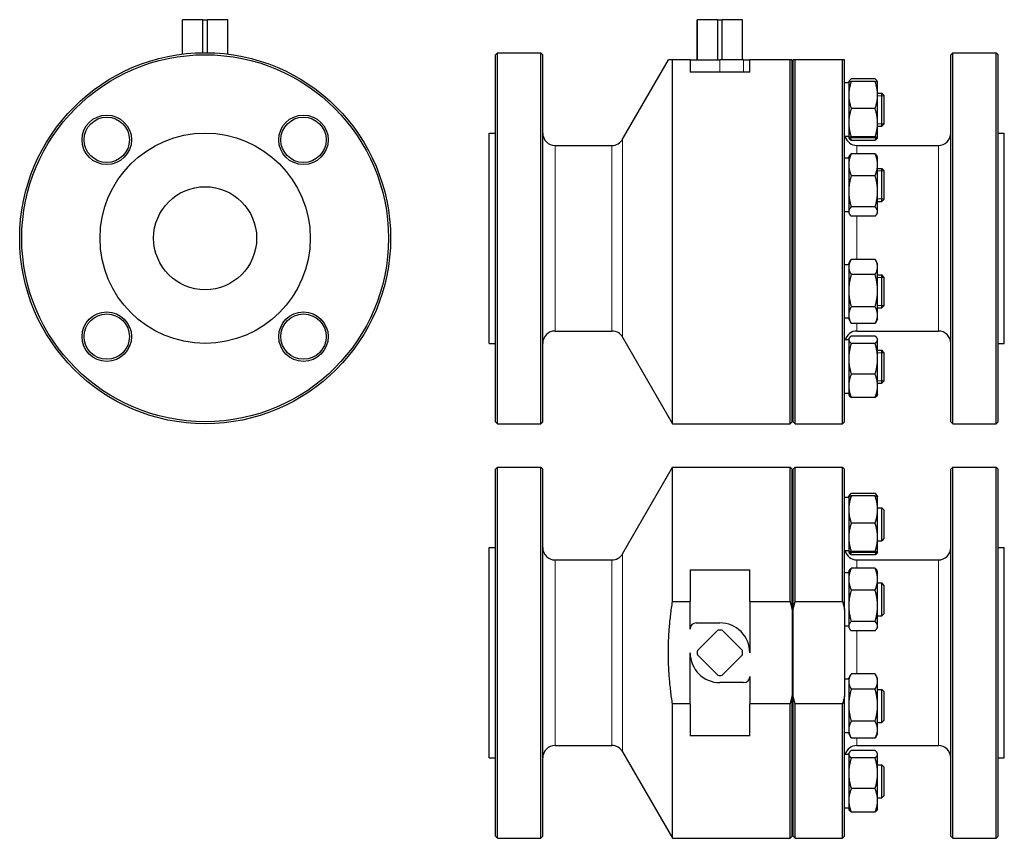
# Model space of a CAD drawing. Header units: millimetres. Extents: x 71 to 549, y 11 to 408.
import ezdxf

# ---------------------------------------------------------------- set-up
doc = ezdxf.new("R2010")
doc.units = ezdxf.units.MM
doc.layers.add('Widoczne (ISO)', color=7, linetype='Continuous', lineweight=25)
doc.layers.add('Widoczne wąskie (ISO)', color=7, linetype='Continuous', lineweight=20)

msp = doc.modelspace()

# ---------------------------------------------------------------- linework, layer by layer
at = {"layer": 'Widoczne (ISO)'}
for p, q in [((150.19, 408.42), (150.25, 408.42)), ((150.19, 391.74), (150.19, 408.42)), ((150.25, 391.75), (150.25, 408.42)), ((160.12, 408.42), (150.25, 408.42)), ((160.12, 392.41), (160.12, 408.42)), ((160.12, 408.42), (162.27, 408.42)), ((162.27, 392.41), (162.27, 408.42)), ((172.14, 408.42), (162.27, 408.42)), ((172.14, 408.42), (172.19, 408.42)), ((172.14, 391.75), (172.14, 408.42)), ((172.19, 391.74), (172.19, 408.42)), ((400.03, 408.42), (400.09, 408.42)), ((400.03, 388.92), (400.03, 408.42)), ((400.09, 388.92), (400.09, 408.42)), ((409.96, 408.42), (400.09, 408.42)), ((409.96, 388.92), (409.96, 408.42)), ((409.96, 408.42), (412.11, 408.42)), ((412.11, 388.92), (412.11, 408.42)), ((421.98, 408.42), (412.11, 408.42)), ((421.98, 388.92), (421.98, 408.42)), ((421.98, 408.42), (422.03, 408.42)), ((422.03, 388.92), (422.03, 408.42)), ((302.03, 391.42), (303.03, 392.42)), ((303.03, 212.42), (303.03, 392.42)), ((303.03, 392.42), (324.03, 392.42)), ((324.03, 212.42), (324.03, 392.42)), ((325.03, 391.42), (324.03, 392.42)), ((523.03, 391.42), (524.03, 392.42)), ((524.03, 212.42), (524.03, 392.42)), ((524.03, 392.42), (545.03, 392.42)), ((545.03, 212.42), (545.03, 392.42)), ((546.03, 391.42), (545.03, 392.42)), ((302.03, 213.42), (302.03, 391.42)), ((325.03, 213.42), (325.03, 391.42)), ((363.79, 350.42), (386.01, 388.92)), ((396.53, 388.92), (388.03, 388.92)), ((388.03, 212.42), (388.03, 388.92)), ((396.53, 388.92), (411.03, 388.92)), ((396.53, 388.92), (396.53, 382.92)), ((422.53, 388.92), (411.03, 388.92)), ((422.53, 388.92), (425.53, 388.92)), ((445.03, 388.92), (425.53, 388.92)), ((425.53, 382.92), (425.53, 388.92)), ((445.03, 212.42), (445.03, 388.92)), ((446.03, 213.42), (446.03, 388.92)), ((446.53, 213.42), (446.53, 388.92)), ((470.53, 388.92), (447.53, 388.92)), ((447.53, 212.42), (447.53, 388.92)), ((470.53, 212.42), (470.53, 388.92)), ((471.53, 213.42), (471.53, 388.92)), ((523.03, 213.42), (523.03, 391.42)), ((546.03, 213.42), (546.03, 391.42)), ((425.53, 382.92), (396.53, 382.92)), ((473.53, 377.78), (471.53, 377.78)), ((473.53, 378.28), (473.54, 378.29)), ((473.53, 378.28), (473.53, 371.89)), ((473.54, 378.29), (473.75, 378.65)), ((486.33, 379.7), (474.74, 379.7)), ((486.33, 378.52), (474.74, 378.52)), ((487.53, 378.29), (487.32, 378.65)), ((487.53, 378.28), (487.53, 378.29)), ((487.53, 371.89), (487.53, 378.28)), ((487.53, 372.78), (489.53, 372.78)), ((489.53, 356.78), (489.53, 372.78)), ((490.53, 371.78), (489.53, 372.78)), ((473.53, 371.89), (473.53, 358.4)), ((487.53, 358.4), (487.53, 371.89)), ((490.53, 371.78), (490.53, 357.78)), ((486.33, 365.27), (474.74, 365.27)), ((473.53, 358.4), (473.53, 351.29)), ((487.53, 351.29), (487.53, 358.4)), ((446.03, 357.42), (446.53, 357.42)), ((487.53, 356.78), (489.53, 356.78)), ((490.53, 357.78), (489.53, 356.78)), ((299.03, 251.42), (299.03, 353.42)), ((299.03, 353.42), (302.03, 353.42)), ((473.53, 351.78), (471.53, 351.78)), ((473.53, 351.29), (473.53, 351.28)), ((473.53, 351.28), (473.54, 351.27)), ((473.54, 351.27), (473.75, 350.91)), ((486.33, 351.53), (474.74, 351.53)), ((486.33, 351.04), (474.74, 351.04)), ((486.33, 349.86), (474.74, 349.86)), ((487.53, 351.27), (487.32, 350.91)), ((487.53, 351.28), (487.53, 351.29)), ((487.53, 351.28), (487.53, 351.27)), ((546.03, 353.42), (549.03, 353.42)), ((549.03, 251.42), (549.03, 353.42)), ((331.03, 347.42), (358.59, 347.42)), ((477.53, 347.42), (517.03, 347.42)), ((473.53, 341.25), (471.53, 341.25)), ((473.53, 341.75), (473.88, 342.35)), ((473.53, 341.75), (473.53, 338.09)), ((486.33, 343.43), (474.74, 343.43)), ((487.53, 341.75), (487.19, 342.35)), ((487.53, 338.09), (487.53, 341.75)), ((473.53, 338.09), (473.53, 325.17)), ((487.53, 325.17), (487.53, 338.09)), ((487.53, 336.25), (489.53, 336.25)), ((489.53, 320.25), (489.53, 336.25)), ((490.53, 335.25), (489.53, 336.25)), ((490.53, 335.25), (490.53, 321.25)), ((486.33, 332.75), (474.74, 332.75)), ((473.53, 325.17), (473.53, 315.32)), ((487.53, 315.32), (487.53, 325.17)), ((487.53, 320.25), (489.53, 320.25)), ((490.53, 321.25), (489.53, 320.25)), ((486.33, 317.58), (474.74, 317.58)), ((473.53, 315.25), (471.53, 315.25)), ((473.53, 315.32), (473.53, 314.75)), ((473.53, 314.75), (473.88, 314.15)), ((486.33, 313.07), (474.74, 313.07)), ((487.53, 314.75), (487.19, 314.15)), ((487.53, 314.75), (487.53, 315.32)), ((473.53, 290.09), (474.58, 291.9)), ((486.33, 292.17), (474.74, 292.17)), ((487.53, 290.09), (486.48, 291.9)), ((473.53, 289.59), (471.53, 289.59)), ((473.53, 290.09), (473.53, 288.48)), ((473.53, 288.48), (473.53, 277.01)), ((487.53, 288.48), (487.53, 290.09)), ((487.53, 277.01), (487.53, 288.48)), ((486.33, 284.8), (474.74, 284.8)), ((487.53, 284.59), (489.53, 284.59)), ((489.53, 268.59), (489.53, 284.59)), ((490.53, 283.59), (489.53, 284.59)), ((490.53, 283.59), (490.53, 269.59)), ((473.53, 277.01), (473.53, 265.11)), ((487.53, 265.11), (487.53, 277.01)), ((486.33, 269.22), (474.74, 269.22)), ((487.53, 268.59), (489.53, 268.59)), ((490.53, 269.59), (489.53, 268.59)), ((473.53, 263.59), (471.53, 263.59)), ((473.53, 265.11), (473.53, 263.09)), ((473.53, 263.09), (474.58, 261.27)), ((487.53, 263.09), (486.48, 261.27)), ((487.53, 263.09), (487.53, 265.11)), ((486.33, 261.01), (474.74, 261.01)), ((331.03, 257.42), (358.59, 257.42)), ((363.79, 254.42), (388.03, 212.42)), ((473.53, 253.56), (473.75, 253.92)), ((473.53, 253.56), (473.53, 253.2)), ((486.33, 254.98), (474.74, 254.98)), ((477.53, 257.42), (517.03, 257.42)), ((487.53, 253.56), (487.32, 253.92)), ((487.53, 253.2), (487.53, 253.56)), ((299.03, 251.42), (302.03, 251.42)), ((473.53, 253.06), (471.53, 253.06)), ((473.53, 253.2), (473.53, 243.96)), ((486.33, 251.42), (474.74, 251.42)), ((487.53, 243.96), (487.53, 253.2)), ((546.03, 251.42), (549.03, 251.42)), ((446.03, 247.42), (446.53, 247.42)), ((473.53, 243.96), (473.53, 230.81)), ((487.53, 248.06), (489.53, 248.06)), ((487.53, 230.81), (487.53, 243.96)), ((489.53, 232.06), (489.53, 248.06)), ((490.53, 247.06), (489.53, 248.06)), ((490.53, 247.06), (490.53, 233.06)), ((486.33, 236.5), (474.74, 236.5)), ((473.53, 230.81), (473.53, 226.56)), ((487.53, 232.06), (489.53, 232.06)), ((487.53, 226.56), (487.53, 230.81)), ((490.53, 233.06), (489.53, 232.06)), ((473.53, 227.06), (471.53, 227.06)), ((473.53, 226.56), (473.75, 226.19)), ((486.33, 225.13), (474.74, 225.13)), ((487.53, 226.56), (487.32, 226.19)), ((302.03, 213.42), (303.03, 212.42)), ((303.03, 212.42), (324.03, 212.42)), ((325.03, 213.42), (324.03, 212.42)), ((388.03, 212.42), (445.03, 212.42)), ((446.03, 213.42), (445.03, 212.42)), ((446.53, 213.42), (447.53, 212.42)), ((447.53, 212.42), (470.53, 212.42)), ((471.53, 213.42), (470.53, 212.42)), ((523.03, 213.42), (524.03, 212.42)), ((524.03, 212.42), (545.03, 212.42)), ((546.03, 213.42), (545.03, 212.42)), ((302.03, 190.36), (303.03, 191.36)), ((303.03, 11.36), (303.03, 191.36)), ((303.03, 191.36), (324.03, 191.36)), ((324.03, 11.36), (324.03, 191.36)), ((325.03, 190.36), (324.03, 191.36)), ((363.79, 149.36), (388.03, 191.36)), ((388.03, 126.21), (388.03, 191.36)), ((388.03, 191.36), (445.03, 191.36)), ((445.03, 126.21), (445.03, 191.36)), ((446.03, 190.36), (445.03, 191.36)), ((446.53, 190.36), (447.53, 191.36)), ((447.53, 126.21), (447.53, 191.36)), ((447.53, 191.36), (470.53, 191.36)), ((470.53, 126.21), (470.53, 191.36)), ((471.53, 190.36), (470.53, 191.36)), ((523.03, 190.36), (524.03, 191.36)), ((524.03, 11.36), (524.03, 191.36)), ((524.03, 191.36), (545.03, 191.36)), ((545.03, 11.36), (545.03, 191.36)), ((546.03, 190.36), (545.03, 191.36)), ((302.03, 12.36), (302.03, 190.36)), ((325.03, 12.36), (325.03, 190.36)), ((446.03, 122.3), (446.03, 190.36)), ((446.53, 122.3), (446.53, 190.36)), ((471.53, 122.3), (471.53, 190.36)), ((523.03, 12.36), (523.03, 190.36)), ((546.03, 12.36), (546.03, 190.36)), ((473.53, 177.22), (473.53, 170.83)), ((473.53, 177.22), (473.54, 177.22)), ((473.54, 177.22), (473.75, 177.58)), ((486.33, 178.64), (474.74, 178.64)), ((486.33, 177.46), (474.74, 177.46)), ((487.53, 177.22), (487.32, 177.58)), ((487.53, 170.83), (487.53, 177.22)), ((487.53, 177.22), (487.53, 177.22)), ((473.53, 176.72), (471.53, 176.72)), ((473.53, 170.83), (473.53, 157.34)), ((487.53, 171.72), (489.53, 171.72)), ((487.53, 157.34), (487.53, 170.83)), ((489.53, 155.72), (489.53, 171.72)), ((490.53, 170.72), (489.53, 171.72)), ((490.53, 170.72), (490.53, 156.72)), ((486.33, 164.21), (474.74, 164.21)), ((446.03, 156.36), (446.53, 156.36)), ((473.53, 157.34), (473.53, 150.22)), ((487.53, 150.22), (487.53, 157.34)), ((487.53, 155.72), (489.53, 155.72)), ((490.53, 156.72), (489.53, 155.72)), ((299.03, 50.36), (299.03, 152.36)), ((299.03, 152.36), (302.03, 152.36)), ((473.53, 150.72), (471.53, 150.72)), ((473.53, 150.22), (473.53, 150.22)), ((473.53, 150.22), (473.54, 150.21)), ((473.54, 150.21), (473.75, 149.85)), ((486.33, 150.47), (474.74, 150.47)), ((486.33, 149.98), (474.74, 149.98)), ((486.33, 148.79), (474.74, 148.79)), ((487.53, 150.21), (487.32, 149.85)), ((487.53, 150.22), (487.53, 150.22)), ((487.53, 150.22), (487.53, 150.21)), ((546.03, 152.36), (549.03, 152.36)), ((549.03, 50.36), (549.03, 152.36)), ((331.03, 146.36), (358.59, 146.36)), ((477.53, 146.36), (517.03, 146.36)), ((396.53, 141.6), (396.53, 126.21)), ((396.53, 141.6), (425.53, 141.6)), ((425.53, 126.21), (425.53, 141.6)), ((473.53, 140.19), (471.53, 140.19)), ((473.53, 140.69), (473.88, 141.29)), ((473.53, 140.69), (473.53, 137.03)), ((486.33, 142.36), (474.74, 142.36)), ((487.53, 140.69), (487.19, 141.29)), ((487.53, 137.03), (487.53, 140.69)), ((473.53, 137.03), (473.53, 124.1)), ((487.53, 124.1), (487.53, 137.03)), ((487.53, 135.19), (489.53, 135.19)), ((489.53, 119.19), (489.53, 135.19)), ((490.53, 134.19), (489.53, 135.19)), ((490.53, 134.19), (490.53, 120.19)), ((486.33, 131.69), (474.74, 131.69)), ((388.03, 126.21), (396.53, 126.21)), ((396.53, 112.86), (396.53, 126.21)), ((425.53, 126.21), (425.53, 101.36)), ((425.53, 126.21), (445.03, 126.21)), ((447.53, 126.21), (470.53, 126.21)), ((446.03, 122.3), (446.03, 80.41)), ((446.53, 80.41), (446.53, 122.3)), ((471.53, 122.3), (471.53, 80.41)), ((473.53, 124.1), (473.53, 114.26)), ((487.53, 114.26), (487.53, 124.1)), ((490.53, 120.19), (489.53, 119.19)), ((399.53, 115.86), (411.03, 115.86)), ((486.33, 116.52), (474.74, 116.52)), ((487.53, 119.19), (489.53, 119.19)), ((400.09, 102.43), (409.96, 112.3)), ((412.11, 112.3), (421.98, 102.43)), ((473.53, 114.19), (471.53, 114.19)), ((473.53, 114.26), (473.53, 113.69)), ((473.53, 113.69), (473.88, 113.08)), ((486.33, 112.01), (474.74, 112.01)), ((487.53, 113.69), (487.19, 113.08)), ((487.53, 113.69), (487.53, 114.26)), ((396.53, 76.5), (396.53, 101.36)), ((409.96, 90.41), (400.09, 100.28)), ((421.98, 100.28), (412.11, 90.41)), ((473.53, 89.02), (474.58, 90.84)), ((486.33, 91.11), (474.74, 91.11)), ((487.53, 89.02), (486.48, 90.84)), ((422.53, 86.86), (411.03, 86.86)), ((425.53, 89.86), (425.53, 76.5)), ((473.53, 88.52), (471.53, 88.52)), ((473.53, 89.02), (473.53, 87.42)), ((473.53, 87.42), (473.53, 75.95)), ((487.53, 87.42), (487.53, 89.02)), ((487.53, 75.95), (487.53, 87.42)), ((486.33, 83.74), (474.74, 83.74)), ((487.53, 83.52), (489.53, 83.52)), ((489.53, 67.52), (489.53, 83.52)), ((490.53, 82.52), (489.53, 83.52)), ((490.53, 82.52), (490.53, 68.52)), ((396.53, 76.5), (388.03, 76.5)), ((388.03, 11.36), (388.03, 76.5)), ((396.53, 76.5), (396.53, 61.11)), ((445.03, 76.5), (425.53, 76.5)), ((425.53, 61.11), (425.53, 76.5)), ((445.03, 11.36), (445.03, 76.5)), ((446.03, 12.36), (446.03, 80.41)), ((446.53, 12.36), (446.53, 80.41)), ((470.53, 76.5), (447.53, 76.5)), ((447.53, 11.36), (447.53, 76.5)), ((470.53, 11.36), (470.53, 76.5)), ((471.53, 12.36), (471.53, 80.41)), ((473.53, 75.95), (473.53, 64.05)), ((487.53, 64.05), (487.53, 75.95)), ((486.33, 68.16), (474.74, 68.16)), ((487.53, 67.52), (489.53, 67.52)), ((490.53, 68.52), (489.53, 67.52)), ((473.53, 62.52), (471.53, 62.52)), ((473.53, 64.05), (473.53, 62.02)), ((487.53, 62.02), (487.53, 64.05)), ((425.53, 61.11), (396.53, 61.11)), ((473.53, 62.02), (474.58, 60.21)), ((486.33, 59.94), (474.74, 59.94)), ((487.53, 62.02), (486.48, 60.21)), ((331.03, 56.36), (358.59, 56.36)), ((363.79, 53.36), (388.03, 11.36)), ((473.53, 52.49), (473.75, 52.86)), ((486.33, 53.92), (474.74, 53.92)), ((477.53, 56.36), (517.03, 56.36)), ((487.53, 52.49), (487.32, 52.86)), ((299.03, 50.36), (302.03, 50.36)), ((473.53, 51.99), (471.53, 51.99)), ((473.53, 52.49), (473.53, 52.14)), ((473.53, 52.14), (473.53, 42.9)), ((486.33, 50.36), (474.74, 50.36)), ((487.53, 52.14), (487.53, 52.49)), ((487.53, 42.9), (487.53, 52.14)), ((546.03, 50.36), (549.03, 50.36)), ((446.03, 46.36), (446.53, 46.36)), ((487.53, 46.99), (489.53, 46.99)), ((489.53, 30.99), (489.53, 46.99)), ((490.53, 45.99), (489.53, 46.99)), ((490.53, 45.99), (490.53, 31.99)), ((473.53, 42.9), (473.53, 29.75)), ((487.53, 29.75), (487.53, 42.9)), ((486.33, 35.43), (474.74, 35.43)), ((473.53, 29.75), (473.53, 25.49)), ((487.53, 30.99), (489.53, 30.99)), ((487.53, 25.49), (487.53, 29.75)), ((490.53, 31.99), (489.53, 30.99)), ((473.53, 25.99), (471.53, 25.99)), ((473.53, 25.49), (473.75, 25.13)), ((486.33, 24.07), (474.74, 24.07)), ((487.53, 25.49), (487.32, 25.13)), ((302.03, 12.36), (303.03, 11.36)), ((303.03, 11.36), (324.03, 11.36)), ((325.03, 12.36), (324.03, 11.36)), ((388.03, 11.36), (445.03, 11.36)), ((446.03, 12.36), (445.03, 11.36)), ((446.53, 12.36), (447.53, 11.36)), ((447.53, 11.36), (470.53, 11.36)), ((471.53, 12.36), (470.53, 11.36)), ((523.03, 12.36), (524.03, 11.36)), ((524.03, 11.36), (545.03, 11.36)), ((546.03, 12.36), (545.03, 11.36))]:
    msp.add_line(p, q, dxfattribs=at)
for centre, radius in [((161.19, 302.42), 90), ((161.19, 302.42), 89), ((113.46, 350.15), 12), ((113.46, 350.15), 11), ((208.92, 350.15), 12), ((208.92, 350.15), 11), ((161.19, 302.42), 51), ((161.19, 302.42), 25), ((113.46, 254.69), 12), ((113.46, 254.69), 11), ((208.92, 254.69), 12), ((208.92, 254.69), 11)]:
    msp.add_circle(centre, radius, dxfattribs=at)
for centre, radius, start, end in [((331.03, 353.42), 6, 180, 270), ((358.59, 353.42), 6, 270, 330), ((477.53, 353.42), 6, 195.8442, 270), ((517.03, 353.42), 6, 270, 0), ((331.03, 251.42), 6, 90, 180), ((358.59, 251.42), 6, 30, 90), ((477.53, 251.42), 6, 90, 164.1558), ((517.03, 251.42), 6, 0, 90), ((331.03, 152.36), 6, 180, 270), ((358.59, 152.36), 6, 270, 330), ((477.53, 152.36), 6, 195.8442, 270), ((517.03, 152.36), 6, 270, 0), ((399.53, 112.86), 3, 90, 180), ((411.03, 101.36), 14.5, 0, 90), ((411.03, 101.36), 11, 84.4006, 95.5994), ((411.03, 101.36), 14.5, 180, 270), ((411.03, 101.36), 11, 174.4006, 185.5994), ((411.03, 101.36), 11, 354.4006, 5.5994), ((411.03, 101.36), 11, 264.4006, 275.5994), ((422.53, 89.86), 3, 270, 0), ((331.03, 50.36), 6, 90, 180), ((358.59, 50.36), 6, 30, 90), ((477.53, 50.36), 6, 90, 164.1558), ((517.03, 50.36), 6, 0, 90)]:
    msp.add_arc(centre, radius, start, end, dxfattribs=at)
for points, weights in [([(388.03, 388.92), (386.01, 388.92), (386.01, 388.92)], [1, 1.02023121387, 1.02023121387]), ([(446.03, 388.92), (445.58, 388.92), (445.03, 388.92)], [1, 1.00023843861, 1]), ([(447.53, 388.92), (446.99, 388.92), (446.53, 388.92)], [1, 1.00023843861, 1]), ([(471.53, 388.92), (471.08, 388.92), (470.53, 388.92)], [1, 1.00023843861, 1]), ([(474.74, 378.52), (473.53, 374.97), (473.53, 371.89)], [1, 1.0379548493, 1]), ([(473.54, 378.29), (473.6, 378.39), (474.74, 378.52)], [1.00405748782, 1.03580424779, 1]), ([(474.74, 379.7), (473.81, 378.97), (473.6, 378.33)], [1, 1.02892942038, 1.01375847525]), ([(487.47, 378.33), (487.26, 378.97), (486.33, 379.7)], [1.01375847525, 1.02892942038, 1]), ([(487.53, 371.89), (487.53, 374.97), (486.33, 378.52)], [1, 1.0379548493, 1]), ([(486.33, 378.52), (487.47, 378.39), (487.53, 378.29)], [1, 1.03580424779, 1.00405748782]), ([(473.53, 371.89), (473.53, 368.82), (474.74, 365.27)], [1, 1.0379548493, 1]), ([(486.33, 365.27), (487.53, 368.82), (487.53, 371.89)], [1, 1.0379548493, 1]), ([(474.74, 365.27), (473.53, 361.59), (473.53, 358.4)], [1, 1.0379548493, 1]), ([(487.53, 358.4), (487.53, 361.59), (486.33, 365.27)], [1, 1.0379548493, 1]), ([(473.53, 358.4), (473.53, 355.21), (474.74, 351.53)], [1, 1.0379548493, 1]), ([(486.33, 351.53), (487.53, 355.21), (487.53, 358.4)], [1, 1.0379548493, 1]), ([(474.74, 351.53), (473.53, 351.4), (473.53, 351.29)], [1, 1.0379548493, 1]), ([(473.53, 351.29), (473.53, 351.17), (474.74, 351.04)], [1, 1.0379548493, 1]), ([(474.74, 349.86), (474.03, 350.42), (473.75, 350.91)], [1, 1.02191368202, 1.01852311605]), ([(474.29, 351.09), (474.49, 350.49), (474.74, 349.86)], [1.01225424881, 1.00768191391, 1]), ([(487.53, 351.29), (487.53, 351.4), (486.33, 351.53)], [1, 1.0379548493, 1]), ([(486.33, 351.04), (487.53, 351.17), (487.53, 351.29)], [1, 1.0379548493, 1]), ([(486.33, 349.86), (486.58, 350.49), (486.78, 351.09)], [1, 1.00768191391, 1.01225424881]), ([(487.32, 350.91), (487.04, 350.42), (486.33, 349.86)], [1.01852311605, 1.02191368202, 1]), ([(474.74, 343.43), (473.53, 340.57), (473.53, 338.09)], [1, 1.0379548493, 1]), ([(473.88, 342.35), (474.18, 342.86), (474.74, 343.43)], [1.01884397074, 1.01738600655, 1]), ([(487.53, 338.09), (487.53, 340.57), (486.33, 343.43)], [1, 1.0379548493, 1]), ([(486.33, 343.43), (486.89, 342.86), (487.19, 342.35)], [1, 1.01738600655, 1.01884397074]), ([(473.53, 338.09), (473.53, 335.61), (474.74, 332.75)], [1, 1.0379548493, 1]), ([(486.33, 332.75), (487.53, 335.61), (487.53, 338.09)], [1, 1.0379548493, 1]), ([(474.74, 332.75), (473.53, 328.69), (473.53, 325.17)], [1, 1.0379548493, 1]), ([(487.53, 325.17), (487.53, 328.69), (486.33, 332.75)], [1, 1.0379548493, 1]), ([(473.53, 325.17), (473.53, 321.64), (474.74, 317.58)], [1, 1.0379548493, 1]), ([(486.33, 317.58), (487.53, 321.64), (487.53, 325.17)], [1, 1.0379548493, 1]), ([(474.74, 317.58), (473.53, 316.37), (473.53, 315.32)], [1, 1.0379548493, 1]), ([(487.53, 315.32), (487.53, 316.37), (486.33, 317.58)], [1, 1.0379548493, 1]), ([(473.53, 315.32), (473.53, 314.28), (474.74, 313.07)], [1, 1.0379548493, 1]), ([(486.33, 313.07), (487.53, 314.28), (487.53, 315.32)], [1, 1.0379548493, 1]), ([(474.74, 292.17), (473.53, 290.19), (473.53, 288.48)], [1, 1.0379548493, 1]), ([(487.53, 288.48), (487.53, 290.19), (486.33, 292.17)], [1, 1.0379548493, 1]), ([(473.53, 288.48), (473.53, 286.77), (474.74, 284.8)], [1, 1.0379548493, 1]), ([(486.33, 284.8), (487.53, 286.77), (487.53, 288.48)], [1, 1.0379548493, 1]), ([(474.74, 284.8), (473.53, 280.63), (473.53, 277.01)], [1, 1.0379548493, 1]), ([(487.53, 277.01), (487.53, 280.63), (486.33, 284.8)], [1, 1.0379548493, 1]), ([(473.53, 277.01), (473.53, 273.4), (474.74, 269.22)], [1, 1.0379548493, 1]), ([(486.33, 269.22), (487.53, 273.4), (487.53, 277.01)], [1, 1.0379548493, 1]), ([(474.74, 269.22), (473.53, 267.02), (473.53, 265.11)], [1, 1.0379548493, 1]), ([(487.53, 265.11), (487.53, 267.02), (486.33, 269.22)], [1, 1.0379548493, 1]), ([(473.53, 265.11), (473.53, 263.21), (474.74, 261.01)], [1, 1.0379548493, 1]), ([(486.33, 261.01), (487.53, 263.21), (487.53, 265.11)], [1, 1.0379548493, 1]), ([(474.74, 261.01), (474.66, 261.14), (474.58, 261.27)], [1, 1.00246172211, 1.00460411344]), ([(486.48, 261.27), (486.41, 261.14), (486.33, 261.01)], [1.00460411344, 1.00246172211, 1]), ([(474.74, 254.98), (473.53, 254.02), (473.53, 253.2)], [1, 1.0379548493, 1]), ([(487.53, 253.2), (487.53, 254.02), (486.33, 254.98)], [1, 1.0379548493, 1]), ([(473.53, 253.2), (473.53, 252.37), (474.74, 251.42)], [1, 1.0379548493, 1]), ([(474.74, 251.42), (473.53, 247.42), (473.53, 243.96)], [1, 1.0379548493, 1]), ([(486.33, 251.42), (487.53, 252.37), (487.53, 253.2)], [1, 1.0379548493, 1]), ([(487.53, 243.96), (487.53, 247.42), (486.33, 251.42)], [1, 1.0379548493, 1]), ([(473.53, 243.96), (473.53, 240.49), (474.74, 236.5)], [1, 1.0379548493, 1]), ([(486.33, 236.5), (487.53, 240.49), (487.53, 243.96)], [1, 1.0379548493, 1]), ([(474.74, 236.5), (473.53, 233.45), (473.53, 230.81)], [1, 1.0379548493, 1]), ([(487.53, 230.81), (487.53, 233.45), (486.33, 236.5)], [1, 1.0379548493, 1]), ([(473.53, 230.81), (473.53, 228.18), (474.74, 225.13)], [1, 1.0379548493, 1]), ([(486.33, 225.13), (487.53, 228.18), (487.53, 230.81)], [1, 1.0379548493, 1]), ([(474.74, 225.13), (474.03, 225.69), (473.75, 226.19)], [1, 1.02191368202, 1.01852311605]), ([(487.32, 226.19), (487.04, 225.69), (486.33, 225.13)], [1.01852311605, 1.02191368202, 1]), ([(474.74, 177.46), (473.53, 173.91), (473.53, 170.83)], [1, 1.0379548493, 1]), ([(473.54, 177.22), (473.6, 177.33), (474.74, 177.46)], [1.00405748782, 1.03580424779, 1]), ([(474.74, 178.64), (473.81, 177.91), (473.6, 177.27)], [1, 1.02892942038, 1.01375847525]), ([(487.47, 177.27), (487.26, 177.91), (486.33, 178.64)], [1.01375847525, 1.02892942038, 1]), ([(487.53, 170.83), (487.53, 173.91), (486.33, 177.46)], [1, 1.0379548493, 1]), ([(486.33, 177.46), (487.47, 177.33), (487.53, 177.22)], [1, 1.03580424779, 1.00405748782]), ([(473.53, 170.83), (473.53, 167.76), (474.74, 164.21)], [1, 1.0379548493, 1]), ([(486.33, 164.21), (487.53, 167.76), (487.53, 170.83)], [1, 1.0379548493, 1]), ([(474.74, 164.21), (473.53, 160.53), (473.53, 157.34)], [1, 1.0379548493, 1]), ([(487.53, 157.34), (487.53, 160.53), (486.33, 164.21)], [1, 1.0379548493, 1]), ([(473.53, 157.34), (473.53, 154.15), (474.74, 150.47)], [1, 1.0379548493, 1]), ([(486.33, 150.47), (487.53, 154.15), (487.53, 157.34)], [1, 1.0379548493, 1]), ([(474.74, 150.47), (473.53, 150.34), (473.53, 150.22)], [1, 1.0379548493, 1]), ([(473.53, 150.22), (473.53, 150.11), (474.74, 149.98)], [1, 1.0379548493, 1]), ([(474.74, 148.79), (474.03, 149.35), (473.75, 149.85)], [1, 1.02191368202, 1.01852311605]), ([(474.29, 150.03), (474.49, 149.43), (474.74, 148.79)], [1.01225424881, 1.00768191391, 1]), ([(487.53, 150.22), (487.53, 150.34), (486.33, 150.47)], [1, 1.0379548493, 1]), ([(486.33, 149.98), (487.53, 150.11), (487.53, 150.22)], [1, 1.0379548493, 1]), ([(486.33, 148.79), (486.58, 149.43), (486.78, 150.03)], [1, 1.00768191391, 1.01225424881]), ([(487.32, 149.85), (487.04, 149.35), (486.33, 148.79)], [1.01852311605, 1.02191368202, 1]), ([(474.74, 142.36), (473.53, 139.5), (473.53, 137.03)], [1, 1.0379548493, 1]), ([(473.88, 141.29), (474.18, 141.8), (474.74, 142.36)], [1.01884397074, 1.01738600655, 1]), ([(487.53, 137.03), (487.53, 139.5), (486.33, 142.36)], [1, 1.0379548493, 1]), ([(486.33, 142.36), (486.89, 141.8), (487.19, 141.29)], [1, 1.01738600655, 1.01884397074]), ([(473.53, 137.03), (473.53, 134.55), (474.74, 131.69)], [1, 1.0379548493, 1]), ([(486.33, 131.69), (487.53, 134.55), (487.53, 137.03)], [1, 1.0379548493, 1]), ([(474.74, 131.69), (473.53, 127.63), (473.53, 124.1)], [1, 1.0379548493, 1]), ([(487.53, 124.1), (487.53, 127.63), (486.33, 131.69)], [1, 1.0379548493, 1]), ([(388.03, 76.5), (384.07, 101.36), (388.03, 126.21)], [1, 1.04046242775, 1]), ([(445.03, 126.21), (445.58, 124.25), (446.03, 122.3)], [1, 1.00023843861, 1]), ([(446.53, 122.3), (446.99, 124.25), (447.53, 126.21)], [1, 1.00023843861, 1]), ([(470.53, 126.21), (471.08, 124.25), (471.53, 122.3)], [1, 1.00023843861, 1]), ([(473.53, 124.1), (473.53, 120.58), (474.74, 116.52)], [1, 1.0379548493, 1]), ([(486.33, 116.52), (487.53, 120.58), (487.53, 124.1)], [1, 1.0379548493, 1]), ([(474.74, 116.52), (473.53, 115.31), (473.53, 114.26)], [1, 1.0379548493, 1]), ([(487.53, 114.26), (487.53, 115.31), (486.33, 116.52)], [1, 1.0379548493, 1]), ([(473.53, 114.26), (473.53, 113.22), (474.74, 112.01)], [1, 1.0379548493, 1]), ([(486.33, 112.01), (487.53, 113.22), (487.53, 114.26)], [1, 1.0379548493, 1]), ([(474.74, 91.11), (473.53, 89.13), (473.53, 87.42)], [1, 1.0379548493, 1]), ([(487.53, 87.42), (487.53, 89.13), (486.33, 91.11)], [1, 1.0379548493, 1]), ([(473.53, 87.42), (473.53, 85.71), (474.74, 83.74)], [1, 1.0379548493, 1]), ([(486.33, 83.74), (487.53, 85.71), (487.53, 87.42)], [1, 1.0379548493, 1]), ([(474.74, 83.74), (473.53, 79.56), (473.53, 75.95)], [1, 1.0379548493, 1]), ([(487.53, 75.95), (487.53, 79.56), (486.33, 83.74)], [1, 1.0379548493, 1]), ([(446.03, 80.41), (445.58, 78.47), (445.03, 76.5)], [1, 1.00023843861, 1]), ([(447.53, 76.5), (446.99, 78.47), (446.53, 80.41)], [1, 1.00023843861, 1]), ([(471.53, 80.41), (471.08, 78.47), (470.53, 76.5)], [1, 1.00023843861, 1]), ([(473.53, 75.95), (473.53, 72.33), (474.74, 68.16)], [1, 1.0379548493, 1]), ([(486.33, 68.16), (487.53, 72.33), (487.53, 75.95)], [1, 1.0379548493, 1]), ([(474.74, 68.16), (473.53, 65.96), (473.53, 64.05)], [1, 1.0379548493, 1]), ([(487.53, 64.05), (487.53, 65.96), (486.33, 68.16)], [1, 1.0379548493, 1]), ([(473.53, 64.05), (473.53, 62.15), (474.74, 59.94)], [1, 1.0379548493, 1]), ([(486.33, 59.94), (487.53, 62.15), (487.53, 64.05)], [1, 1.0379548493, 1]), ([(474.74, 59.94), (474.66, 60.08), (474.58, 60.21)], [1, 1.00246172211, 1.00460411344]), ([(486.48, 60.21), (486.41, 60.08), (486.33, 59.94)], [1.00460411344, 1.00246172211, 1]), ([(474.74, 53.92), (473.53, 52.96), (473.53, 52.14)], [1, 1.0379548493, 1]), ([(487.53, 52.14), (487.53, 52.96), (486.33, 53.92)], [1, 1.0379548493, 1]), ([(473.53, 52.14), (473.53, 51.31), (474.74, 50.36)], [1, 1.0379548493, 1]), ([(474.74, 50.36), (473.53, 46.36), (473.53, 42.9)], [1, 1.0379548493, 1]), ([(486.33, 50.36), (487.53, 51.31), (487.53, 52.14)], [1, 1.0379548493, 1]), ([(487.53, 42.9), (487.53, 46.36), (486.33, 50.36)], [1, 1.0379548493, 1]), ([(473.53, 42.9), (473.53, 39.43), (474.74, 35.43)], [1, 1.0379548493, 1]), ([(486.33, 35.43), (487.53, 39.43), (487.53, 42.9)], [1, 1.0379548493, 1]), ([(474.74, 35.43), (473.53, 32.39), (473.53, 29.75)], [1, 1.0379548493, 1]), ([(487.53, 29.75), (487.53, 32.39), (486.33, 35.43)], [1, 1.0379548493, 1]), ([(473.53, 29.75), (473.53, 27.12), (474.74, 24.07)], [1, 1.0379548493, 1]), ([(486.33, 24.07), (487.53, 27.12), (487.53, 29.75)], [1, 1.0379548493, 1]), ([(474.74, 24.07), (474.03, 24.63), (473.75, 25.13)], [1, 1.02191368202, 1.01852311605]), ([(487.32, 25.13), (487.04, 24.63), (486.33, 24.07)], [1.01852311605, 1.02191368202, 1])]:
    msp.add_rational_spline(points, weights, degree=2, dxfattribs=at)
at = {"layer": 'Widoczne wąskie (ISO)'}
for p, q in [((411.03, 382.92), (411.03, 388.92)), ((422.53, 382.92), (422.53, 388.92)), ((490.53, 371.57), (487.53, 371.57)), ((487.53, 357.98), (490.53, 357.98)), ((363.79, 254.42), (363.79, 350.42)), ((331.03, 257.42), (331.03, 347.42)), ((358.59, 257.42), (358.59, 347.42)), ((477.53, 343.43), (477.53, 347.42)), ((517.03, 257.42), (517.03, 347.42)), ((490.53, 335.04), (487.53, 335.04)), ((487.53, 321.45), (490.53, 321.45)), ((477.53, 292.17), (477.53, 313.07)), ((490.53, 283.38), (487.53, 283.38)), ((487.53, 269.79), (490.53, 269.79)), ((477.53, 257.42), (477.53, 261.01)), ((490.53, 246.85), (487.53, 246.85)), ((487.53, 233.26), (490.53, 233.26)), ((363.79, 53.36), (363.79, 149.36)), ((331.03, 56.36), (331.03, 146.36)), ((358.59, 56.36), (358.59, 146.36)), ((477.53, 142.36), (477.53, 146.36)), ((517.03, 56.36), (517.03, 146.36)), ((477.53, 91.11), (477.53, 112.01)), ((477.53, 56.36), (477.53, 59.94))]:
    msp.add_line(p, q, dxfattribs=at)

doc.saveas('drawing.dxf')
